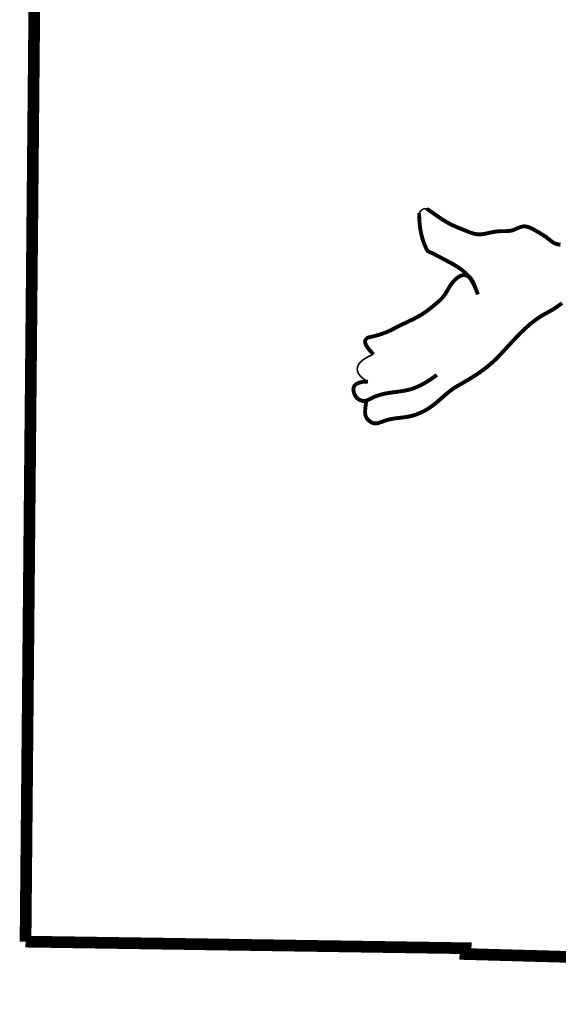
# Model space of a CAD drawing. Header units: feet. Extents: x 0.5 to 9, y 0.5 to 11.5.
# Tile 3 of 177: x 7.02 to 7.339, y 1.886 to 2.468. Entities that reach past the tile are written whole.
import ezdxf

# ---------------------------------------------------------------- set-up
doc = ezdxf.new("R2010")
doc.units = ezdxf.units.FT
doc.header["$MEASUREMENT"] = 0
doc.layers.add('BELMONT-BORDER', color=5, linetype='CONTINUOUS')
doc.layers.add('FACE', color=160, linetype='CONTINUOUS')

msp = doc.modelspace()

# ---------------------------------------------------------------- linework, layer by layer
at = {"layer": 'BELMONT-BORDER', "color": 5, "const_width": 0.00691}
for points in [[(7.02353, 1.9229), (7.03233, 2.85832), (7.29967, 2.86088), (7.29979, 2.85086), (8.11504, 2.82794), (8.11511, 2.84215), (8.2655, 2.83918)], [(7.02353, 1.9229), (7.2837, 1.91899), (7.28359, 1.91556), (7.54258, 1.90834), (7.5424, 1.90322), (8.00403, 1.88931)]]:
    msp.add_lwpolyline(points, dxfattribs=at)
at = {"layer": 'FACE', "color": 5}
for points, const_width in [([(7.25626, 2.35347), (7.25652, 2.35392), (7.25678, 2.35429), (7.25705, 2.3546), (7.2573, 2.35486), (7.25756, 2.35507), (7.25781, 2.35524), (7.25804, 2.35539), (7.25827, 2.35552), (7.25848, 2.35563), (7.2587, 2.35573), (7.25892, 2.35582), (7.25918, 2.35588), (7.25948, 2.35593), (7.25984, 2.35596), (7.26027, 2.35596), (7.26079, 2.35593)], 0.000969), ([(7.26079, 2.35593), (7.26296, 2.35442), (7.26542, 2.35272), (7.26746, 2.35131), (7.26917, 2.35015), (7.27062, 2.3492), (7.27189, 2.34841), (7.27304, 2.34773), (7.27414, 2.34713), (7.27522, 2.34658), (7.27627, 2.34608), (7.2773, 2.34562), (7.27831, 2.34519), (7.27933, 2.34477), (7.28034, 2.34436), (7.28137, 2.34394), (7.28241, 2.34351), (7.28345, 2.34308), (7.2845, 2.34265), (7.28553, 2.34224), (7.28655, 2.34187), (7.28755, 2.34153), (7.28852, 2.34125), (7.28945, 2.34103), (7.29034, 2.34089), (7.29119, 2.34081), (7.29202, 2.3408), (7.29283, 2.34083), (7.29363, 2.34091), (7.29443, 2.34104), (7.29525, 2.34119), (7.29608, 2.34136), (7.29695, 2.34155), (7.29784, 2.34174), (7.29875, 2.34194), (7.29968, 2.34213), (7.30063, 2.3423), (7.30158, 2.34245), (7.30255, 2.34257), (7.30352, 2.34266), (7.30449, 2.3427), (7.30546, 2.34271), (7.30642, 2.34271), (7.30738, 2.34272), (7.30833, 2.34275), (7.30927, 2.34282), (7.3102, 2.34295), (7.31112, 2.34315), (7.31202, 2.34343), (7.31291, 2.34378), (7.31379, 2.34415), (7.31466, 2.34454), (7.31553, 2.3449), (7.3164, 2.3452), (7.31727, 2.34542), (7.31815, 2.34553), (7.31903, 2.34551), (7.31992, 2.34537), (7.3208, 2.34512), (7.32169, 2.34479), (7.32258, 2.34439), (7.32345, 2.34395), (7.32432, 2.34347), (7.32518, 2.34299), (7.32602, 2.3425), (7.32684, 2.34203), (7.32765, 2.34156), (7.32842, 2.34109), (7.32918, 2.34063), (7.3299, 2.34017), (7.33059, 2.3397), (7.33125, 2.33923), (7.33187, 2.33877), (7.33245, 2.3383), (7.33302, 2.33784), (7.33356, 2.33739), (7.3341, 2.33697), (7.33462, 2.33657), (7.33516, 2.33621), (7.3357, 2.33588), (7.33625, 2.3356), (7.33681, 2.33536), (7.33739, 2.33516), (7.33798, 2.335), (7.33857, 2.33486), (7.33917, 2.33475), (7.33978, 2.33466)], 0.0023), ([(7.29093, 2.3053), (7.28981, 2.30834), (7.28866, 2.31092), (7.28748, 2.31311), (7.28627, 2.31495), (7.28504, 2.3165), (7.28379, 2.31782), (7.28255, 2.31894), (7.2813, 2.31993), (7.28006, 2.32083), (7.27883, 2.32166), (7.2776, 2.32242), (7.27638, 2.32314), (7.27516, 2.32382), (7.27394, 2.32448), (7.27273, 2.32512), (7.27151, 2.32575), (7.2703, 2.3264), (7.2691, 2.32703), (7.26795, 2.32765), (7.26684, 2.32823), (7.26581, 2.32877), (7.26487, 2.32925), (7.26405, 2.32966), (7.26335, 2.32997), (7.26279, 2.3302), (7.26235, 2.33036), (7.26201, 2.33049), (7.26173, 2.33062), (7.26149, 2.33079), (7.26127, 2.33104), (7.26103, 2.33139), (7.26075, 2.33189), (7.26041, 2.33256), (7.26001, 2.3334), (7.25958, 2.3344), (7.25912, 2.33556), (7.25866, 2.33687), (7.2582, 2.33832), (7.25777, 2.33989), (7.25737, 2.34159), (7.25702, 2.34341), (7.25673, 2.34533), (7.2565, 2.34736), (7.25634, 2.34949), (7.25626, 2.35171), (7.25626, 2.35347)], 0.0023), ([(7.29093, 2.3053), (7.2899, 2.30825), (7.28899, 2.31059), (7.28818, 2.3124), (7.28746, 2.31376), (7.2868, 2.31474), (7.28618, 2.31543), (7.2856, 2.31589), (7.28502, 2.31621), (7.28444, 2.31645), (7.28385, 2.31662), (7.28326, 2.31671), (7.28265, 2.31673), (7.28203, 2.31666), (7.2814, 2.31652), (7.28075, 2.31629), (7.28009, 2.31597), (7.27942, 2.31556), (7.27874, 2.31507), (7.27806, 2.31451), (7.27738, 2.31389), (7.27673, 2.31321), (7.27609, 2.31249), (7.27549, 2.31173), (7.27492, 2.31095), (7.2744, 2.31016), (7.27391, 2.30935), (7.27344, 2.30855), (7.27298, 2.30774), (7.27253, 2.30694), (7.27206, 2.30615), (7.27157, 2.30539), (7.27104, 2.30465), (7.27048, 2.30393), (7.26987, 2.30325), (7.26923, 2.30258), (7.26856, 2.30194), (7.26787, 2.30131), (7.26716, 2.30069), (7.26644, 2.30008), (7.26571, 2.29947), (7.26498, 2.29886), (7.26425, 2.29826), (7.26352, 2.29766), (7.26278, 2.29706), (7.26204, 2.29648), (7.26128, 2.2959), (7.26051, 2.29533), (7.25973, 2.29478), (7.25894, 2.29424), (7.25812, 2.29371), (7.25729, 2.2932), (7.25644, 2.29269), (7.25556, 2.2922), (7.25466, 2.29171), (7.25374, 2.29122), (7.25278, 2.29073), (7.2518, 2.29025), (7.25079, 2.28976), (7.24977, 2.28928), (7.24874, 2.28879), (7.24771, 2.2883), (7.24669, 2.28782), (7.24568, 2.28733), (7.2447, 2.28685), (7.24374, 2.28636), (7.24281, 2.28588), (7.24189, 2.2854), (7.24096, 2.28493), (7.24003, 2.28446), (7.23909, 2.284), (7.23811, 2.28356), (7.2371, 2.28312), (7.23605, 2.28271), (7.23498, 2.28231), (7.23389, 2.28194), (7.23282, 2.28159), (7.23178, 2.28127), (7.23079, 2.28098), (7.22986, 2.28074), (7.22902, 2.28053), (7.22829, 2.28037), (7.22764, 2.28024), (7.22708, 2.28011), (7.22658, 2.27999), (7.22613, 2.27984), (7.22573, 2.27965), (7.22535, 2.2794), (7.22498, 2.27908), (7.22463, 2.27866), (7.22437, 2.27811), (7.22427, 2.2774), (7.22442, 2.27648), (7.2249, 2.27531), (7.22581, 2.27386), (7.22721, 2.27208), (7.2292, 2.26994)], 0.0023), ([(7.225, 2.24222), (7.22468, 2.24021), (7.22446, 2.23852), (7.22432, 2.23711), (7.22428, 2.23593), (7.22432, 2.23494), (7.22446, 2.2341), (7.22469, 2.23336), (7.22501, 2.23268), (7.22542, 2.23202), (7.2259, 2.23139), (7.22647, 2.23081), (7.22709, 2.23029), (7.22777, 2.22985), (7.22849, 2.2295), (7.22924, 2.22925), (7.23002, 2.22912), (7.23082, 2.22913), (7.23163, 2.22924), (7.23247, 2.22945), (7.23333, 2.22973), (7.23423, 2.23005), (7.23516, 2.2304), (7.23613, 2.23074), (7.23713, 2.23107), (7.23818, 2.23135), (7.23927, 2.23159), (7.24038, 2.2318), (7.2415, 2.23198), (7.24262, 2.23214), (7.24373, 2.23228), (7.24481, 2.2324), (7.24586, 2.23253), (7.24687, 2.23265), (7.24785, 2.23278), (7.24881, 2.23293), (7.24976, 2.23309), (7.25072, 2.23329), (7.25171, 2.23353), (7.25272, 2.23381), (7.25378, 2.23415), (7.2549, 2.23454), (7.25608, 2.235), (7.2573, 2.23553), (7.25855, 2.23613), (7.25984, 2.23681), (7.26115, 2.23756), (7.26247, 2.2384), (7.2638, 2.23933), (7.26514, 2.24034), (7.26646, 2.24142), (7.26778, 2.24254), (7.26908, 2.24367), (7.27035, 2.2448), (7.2716, 2.2459), (7.27281, 2.24694), (7.27399, 2.2479), (7.27512, 2.24876), (7.27623, 2.24954), (7.27733, 2.25026), (7.27845, 2.25096), (7.27961, 2.25164), (7.28083, 2.25234), (7.28212, 2.25308), (7.28352, 2.25389), (7.28503, 2.25478), (7.28664, 2.25576), (7.28831, 2.2568), (7.29003, 2.25791), (7.29176, 2.25908), (7.29347, 2.26028), (7.29516, 2.26152), (7.29677, 2.26279), (7.29831, 2.26407), (7.29976, 2.26537), (7.30117, 2.26669), (7.30253, 2.26804), (7.30387, 2.26943), (7.3052, 2.27084), (7.30655, 2.27229), (7.30792, 2.27379), (7.30934, 2.27532), (7.31078, 2.27689), (7.31226, 2.27846), (7.31374, 2.28001), (7.31522, 2.28154), (7.31669, 2.28302), (7.31814, 2.28443), (7.31956, 2.28576), (7.32093, 2.28698), (7.32225, 2.2881), (7.32353, 2.28913), (7.32477, 2.29006), (7.32596, 2.29092), (7.3271, 2.2917), (7.3282, 2.2924), (7.32925, 2.29304), (7.33026, 2.29362), (7.33124, 2.29416), (7.33219, 2.29467), (7.33314, 2.29518), (7.33409, 2.29571), (7.33506, 2.29627), (7.33605, 2.29688), (7.33709, 2.29757), (7.33819, 2.29834), (7.33939, 2.29922), (7.34076, 2.30021)], 0.0023), ([(7.2292, 2.26994), (7.2268, 2.26888), (7.22479, 2.2678), (7.22314, 2.26672), (7.22183, 2.26564), (7.22086, 2.26455), (7.22018, 2.26347), (7.21978, 2.2624), (7.21964, 2.26133), (7.21974, 2.26028), (7.22007, 2.25924), (7.2206, 2.25823), (7.22133, 2.25726), (7.22225, 2.25633), (7.22333, 2.25544), (7.22458, 2.25462), (7.22597, 2.25386)], 0.000969), ([(7.22597, 2.25386), (7.22285, 2.25366), (7.22056, 2.25312), (7.21897, 2.25232), (7.21798, 2.25132), (7.21748, 2.2502), (7.21737, 2.24903), (7.21753, 2.24788), (7.21786, 2.24681), (7.21826, 2.24589), (7.21871, 2.24512), (7.21919, 2.24447), (7.2197, 2.24394), (7.22023, 2.24351), (7.22075, 2.24317), (7.22127, 2.24291), (7.22177, 2.2427), (7.22224, 2.24254), (7.22269, 2.24243), (7.22312, 2.24236), (7.22355, 2.24234), (7.22397, 2.24236), (7.22441, 2.24243), (7.22485, 2.24254), (7.22533, 2.2427), (7.22583, 2.2429), (7.22636, 2.24315), (7.22692, 2.24342), (7.22751, 2.24371), (7.22813, 2.24402), (7.22878, 2.24434), (7.22946, 2.24466), (7.23017, 2.24497), (7.23092, 2.24526), (7.23169, 2.24554), (7.2325, 2.24581), (7.23335, 2.24606), (7.23423, 2.2463), (7.23515, 2.24652), (7.23612, 2.24672), (7.23712, 2.24691), (7.23818, 2.24709), (7.23927, 2.24725), (7.24039, 2.24741), (7.24153, 2.24756), (7.24269, 2.24771), (7.24385, 2.24787), (7.24502, 2.24803), (7.24618, 2.24821), (7.24732, 2.2484), (7.24846, 2.24862), (7.2496, 2.24886), (7.25074, 2.24915), (7.2519, 2.24949), (7.25309, 2.24988), (7.2543, 2.25035), (7.25555, 2.25088), (7.25685, 2.2515), (7.25818, 2.2522), (7.25955, 2.25297), (7.26095, 2.2538), (7.26237, 2.25471), (7.2638, 2.25567), (7.26525, 2.25669), (7.2667, 2.25776)], 0.0023)]:
    msp.add_lwpolyline(points, dxfattribs=dict(at, const_width=const_width))

doc.saveas('drawing.dxf')
